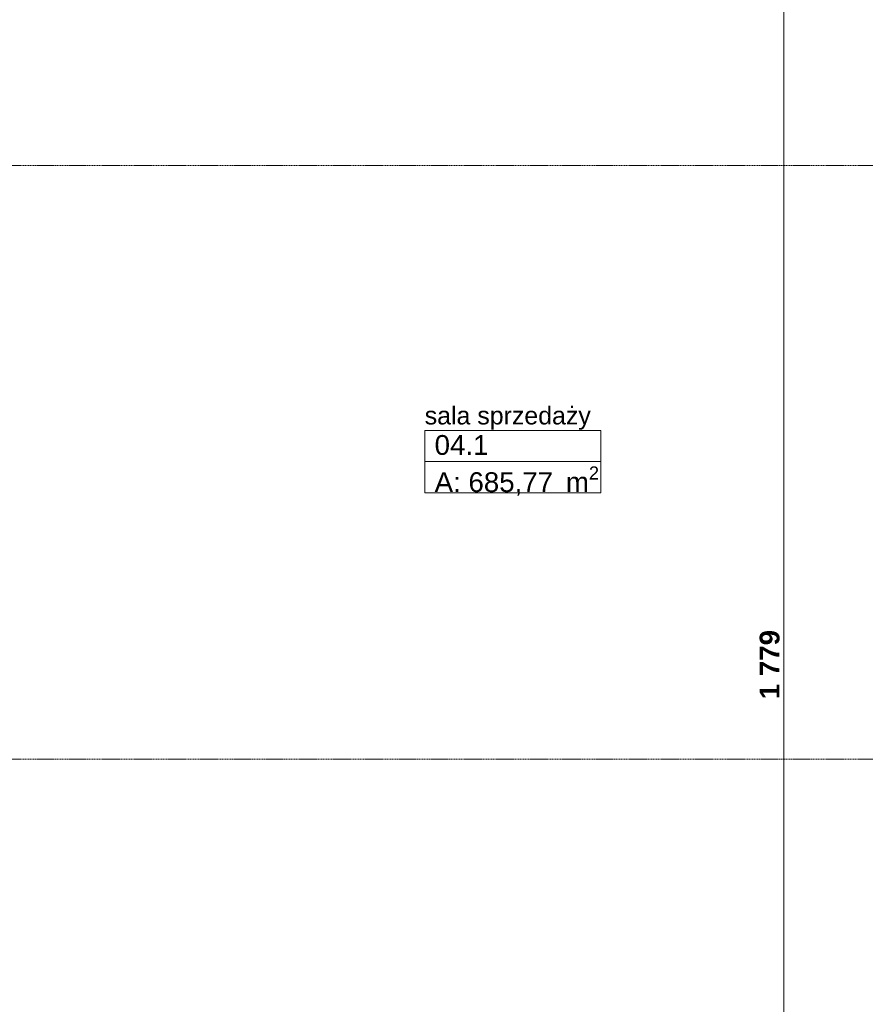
# Model space of a CAD drawing. Extents: x -7314 to 11761, y 144 to 9383.
# Tile 78 of 193: x 2175 to 3029, y 4739 to 5734. Entities that reach past the tile are written whole.
import ezdxf
from ezdxf.xclip import XClip

# ---------------------------------------------------------------- set-up
doc = ezdxf.new("R2010")
doc.units = 0
doc.header["$MEASUREMENT"] = 0
doc.header["$XCLIPFRAME"] = 0
doc.linetypes.add('Krawędzie ukryte', pattern=[68, 48, -20])
for name, color, linetype in [('FORMA - Arch 01 - 410-K Osie', 7, 'Continuous'), ('FORMA - Arch 02 - Strefy', 7, 'Continuous'), ('FORMA - Arch 04 - Wymiary ogólne', 7, 'Continuous')]:
    doc.layers.add(name, color=color, linetype=linetype)
doc.styles.add('STYL_AUTOMATYCZNY_2', font='arial.ttf')
doc.styles.add('STYL_AUTOMATYCZNY_9', font='arial.ttf')

# ---------------------------------------------------------------- blocks, each defined once
blk = doc.blocks.new('Rysunek_1_1', base_point=(4185.3, -5972.4))
at = {"layer": 'FORMA - Arch 01 - 410-K Osie', "color": 7, "linetype": 'Krawędzie ukryte', "lineweight": 13, "ltscale": 0.025}
for p, q in [((3420.76, 5586.9), (587.6, 5586.9)), ((3420.76, 4986.9), (587.6, 4986.9))]:
    blk.add_line(p, q, dxfattribs=at)
at = {"layer": 'FORMA - Arch 02 - Strefy', "color": 7, "linetype": 'Continuous', "lineweight": 13, "ltscale": 0.025}
for p, q in [((2584.13, 5319), (2762.09, 5319)), ((2584.13, 5287.57), (2584.13, 5319)), ((2762.09, 5319), (2762.09, 5287.57)), ((2762.09, 5287.57), (2584.13, 5287.57)), ((2584.13, 5287.57), (2762.09, 5287.57)), ((2584.13, 5256.14), (2584.13, 5287.57)), ((2762.09, 5287.57), (2762.09, 5256.14)), ((2762.09, 5256.14), (2584.13, 5256.14))]:
    blk.add_line(p, q, dxfattribs=at)
at = {"layer": 'FORMA - Arch 04 - Wymiary ogólne', "color": 154, "linetype": 'Continuous', "lineweight": 13, "ltscale": 0.025}
blk.add_line((2946.61, 4207.43), (2946.61, 5986.9), dxfattribs=at)
at = {"layer": 'FORMA - Arch 02 - Strefy', "color": 7, "linetype": 'Continuous', "lineweight": 13, "attachment_point": 1, "style": 'STYL_AUTOMATYCZNY_2'}
for s, insert, char_height in [('\\A1;{\\pql;\\pt0,460;\\fArial|b0|i0|c238|p0;\\W1.000000;sala sprzedaży\\fArial|b0|i0|c238|p0;\\W1.000000;\\A1{\\H.66x;\\S^  ;}\\fArial|b0|i0|c238|p0;\\W1.000000;\\fArial|b0|i0|c238|p0;\\W1.000000;\\A1{\\H.66x;\\S^  ;}}', (2584.13, 5343.17), 18), ('\\A1;{\\pql;\\pt0,460;\\fArial|b0|i0|c238|p0;\\W1.000000;04.1\\fArial|b0|i0|c238|p0;\\W1.000000;\\A1{\\H.66x;\\S^  ;}\\fArial|b0|i0|c238|p0;\\W1.000000;\\fArial|b0|i0|c238|p0;\\W1.000000;\\A1{\\H.66x;\\S^  ;}}', (2594.13, 5314.43), 20), ('\\A1;{\\pql;\\pt0,460;\\fArial|b0|i0|c238|p0;\\W1.000000;A: 685,77\\fArial|b0|i0|c238|p0;\\W1.000000;\\A1{\\H.66x;\\S^  ;}\\fArial|b0|i0|c238|p0;\\W1.000000; m\\fArial|b0|i0|c238|p0;\\W1.000000;\\A1{\\H.66x;\\S2^  ;}}', (2594.13, 5282.71), 20)]:
    blk.add_mtext(s, dxfattribs=dict(at, insert=insert, char_height=char_height))
at = {"layer": 'FORMA - Arch 04 - Wymiary ogólne', "color": 154, "linetype": 'Continuous', "lineweight": 13, "insert": (2942.61, 5047.59), "char_height": 20, "width": 68.6384, "attachment_point": 7, "rotation": 90, "style": 'STYL_AUTOMATYCZNY_9'}
blk.add_mtext('\\A1;{\\pql;\\fArial|b1|i0|c238|p0;\\W1.000000;1\xa0779}', dxfattribs=at)

msp = doc.modelspace()

# ---------------------------------------------------------------- block references
at = {"lineweight": 20}
ref = msp.add_blockref('Rysunek_1_1', (4185.29965, -5972.39804), dxfattribs=at)
XClip(ref).set_block_clipping_path([(254.0251470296, 246.5573808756), (9689.7973583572, 9358.9497337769)])

doc.saveas('drawing.dxf')
